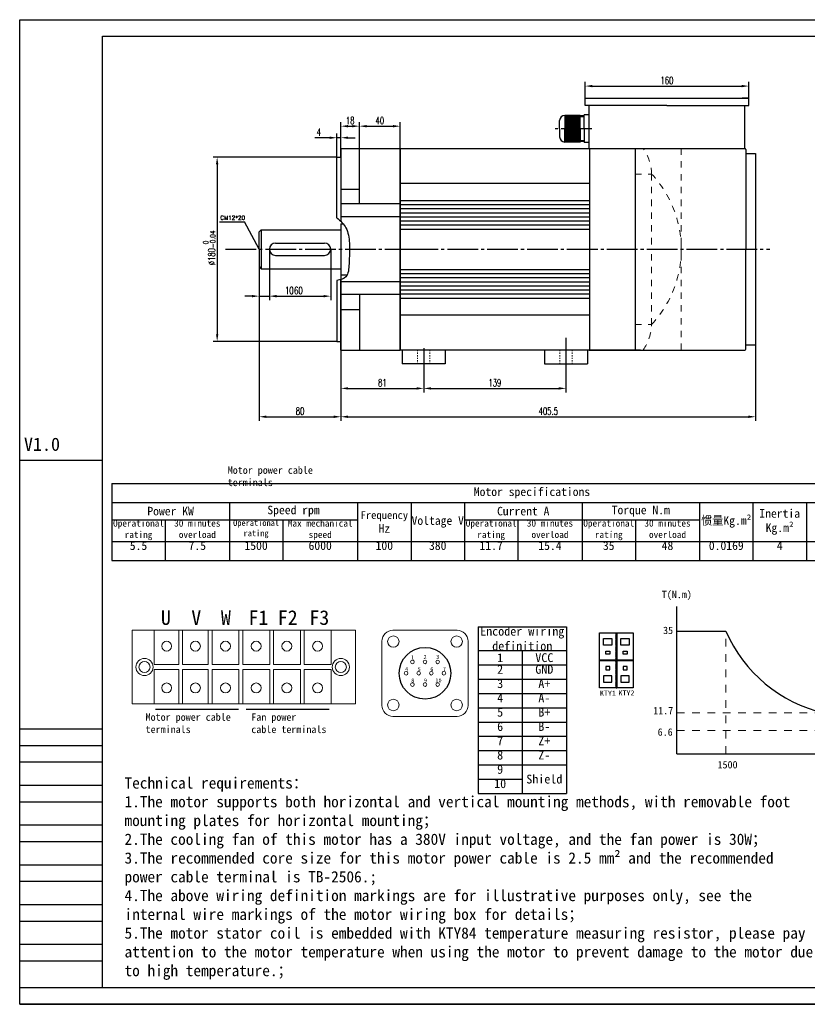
# Model space of a CAD drawing. Header units: inches. Extents: x 692 to 8431, y -6094 to -4411.
# Tile 3 of 17: x 2212 to 2982, y -6094 to -5132. Entities that reach past the tile are written whole.
import ezdxf

# ---------------------------------------------------------------- set-up
doc = ezdxf.new("R2010")
doc.units = ezdxf.units.IN
doc.header["$MEASUREMENT"] = 0
doc.linetypes.add('EB_DASHDOT', pattern=[39, 30, -3, 3, -3])
doc.linetypes.add('JIS_02_1.2', pattern=[2.5, 1.25, -1.25])
for name, color, linetype in [('1', 1, 'Continuous'), ('尺寸标注', 7, 'Continuous'), ('尺寸线', 7, 'Continuous')]:
    doc.layers.add(name, color=color, linetype=linetype)
for name, color, linetype, lineweight in [('CAXA1', 1, 'EB_DASHDOT', 25), ('实线', 7, 'Continuous', 30), ('虚线', 7, 'JIS_02_1.2', 13)]:
    doc.layers.add(name, color=color, linetype=linetype, lineweight=lineweight)
doc.styles.add('SLDTEXTSTYLE0', font='txt')
doc.styles.add('wldj', font='txt.shx', dxfattribs={"width": 0.7, "bigfont": 'INTECAD.SHX'})
doc.dimstyles.new('半径标注', dxfattribs={"dimscale": 2, "dimtxt": 3.5, "dimasz": 3.5, "dimexe": 2, "dimexo": 0, "dimgap": 1, "dimtad": 1, "dimdec": 3, "dimdsep": 46, "dimtxsty": 'wldj', "dimcen": 0.09, "dimclrd": 1, "dimclre": 1, "dimclrt": 3, "dimazin": 2, "dimtfac": 0.7, "dimtdec": 3, "dimtmove": 0, "dimatfit": 3, "dimfxl": 1, "dimtzin": 0, "dimarcsym": 0})

# ---------------------------------------------------------------- blocks, each defined once
blk = doc.blocks.new('*T62')
at = {"color": 0, "lineweight": -2}
for p, q in [((0, 0), (52.25, 0)), ((0, 0), (0, -18.81)), ((52.25, 0), (114.95, 0)), ((114.95, 0), (167.2, 0)), ((167.2, 0), (240.35, 0)), ((240.35, 0), (292.6, 0)), ((292.6, 0), (344.85, 0)), ((344.85, 0), (397.1, 0)), ((397.1, 0), (459.8, 0)), ((459.8, 0), (512.05, 0)), ((512.05, 0), (574.75, 0)), ((574.75, 0), (627, 0)), ((627, 0), (679.25, 0)), ((679.25, 0), (731.5, 0)), ((731.5, 0), (821.75, 0)), ((821.75, 0), (874, 0)), ((821.75, 0), (821.75, -18.81)), ((874, 0), (874, -18.81)), ((0, -18.81), (52.25, -18.81)), ((0, -18.81), (0, -35.6)), ((52.25, -18.81), (114.95, -18.81)), ((114.95, -18.81), (167.2, -18.81)), ((114.95, -18.81), (114.95, -35.6)), ((167.2, -18.81), (240.35, -18.81)), ((240.35, -18.81), (292.6, -18.81)), ((240.35, -18.81), (240.35, -35.6)), ((292.6, -18.81), (344.85, -18.81)), ((292.6, -18.81), (292.6, -35.6)), ((344.85, -18.81), (397.1, -18.81)), ((344.85, -18.81), (344.85, -35.6)), ((397.1, -18.81), (459.8, -18.81)), ((459.8, -18.81), (512.05, -18.81)), ((459.8, -18.81), (459.8, -35.6)), ((512.05, -18.81), (574.75, -18.81)), ((574.75, -18.81), (627, -18.81)), ((574.75, -18.81), (574.75, -35.6)), ((627, -18.81), (679.25, -18.81)), ((627, -18.81), (627, -35.6)), ((679.25, -18.81), (731.5, -18.81)), ((679.25, -18.81), (679.25, -35.6)), ((731.5, -18.81), (821.75, -18.81)), ((731.5, -18.81), (731.5, -35.6)), ((821.75, -18.81), (874, -18.81)), ((821.75, -18.81), (821.75, -35.6)), ((874, -18.81), (874, -35.6)), ((0, -35.6), (52.25, -35.6)), ((0, -35.6), (0, -56.7)), ((52.25, -35.6), (114.95, -35.6)), ((52.25, -35.6), (52.25, -56.7)), ((114.95, -35.6), (167.2, -35.6)), ((114.95, -35.6), (114.95, -56.7)), ((167.2, -35.6), (240.35, -35.6)), ((167.2, -35.6), (167.2, -56.7)), ((240.35, -35.6), (240.35, -56.7)), ((292.6, -35.6), (292.6, -56.7)), ((344.85, -35.6), (397.1, -35.6)), ((344.85, -35.6), (344.85, -56.7)), ((397.1, -35.6), (459.8, -35.6)), ((397.1, -35.6), (397.1, -56.7)), ((459.8, -35.6), (512.05, -35.6)), ((459.8, -35.6), (459.8, -56.7)), ((512.05, -35.6), (574.75, -35.6)), ((512.05, -35.6), (512.05, -56.7)), ((574.75, -35.6), (574.75, -56.7)), ((627, -35.6), (627, -56.7)), ((679.25, -35.6), (679.25, -56.7)), ((731.5, -35.6), (731.5, -56.7)), ((821.75, -35.6), (821.75, -56.7)), ((874, -35.6), (874, -56.7)), ((0, -56.7), (52.25, -56.7)), ((0, -56.7), (0, -75.51)), ((52.25, -56.7), (114.95, -56.7)), ((52.25, -56.7), (52.25, -75.51)), ((114.95, -56.7), (167.2, -56.7)), ((114.95, -56.7), (114.95, -75.51)), ((167.2, -56.7), (240.35, -56.7)), ((167.2, -56.7), (167.2, -75.51)), ((240.35, -56.7), (292.6, -56.7)), ((240.35, -56.7), (240.35, -75.51)), ((292.6, -56.7), (344.85, -56.7)), ((292.6, -56.7), (292.6, -75.51)), ((344.85, -56.7), (397.1, -56.7)), ((344.85, -56.7), (344.85, -75.51)), ((397.1, -56.7), (459.8, -56.7)), ((397.1, -56.7), (397.1, -75.51)), ((459.8, -56.7), (512.05, -56.7)), ((459.8, -56.7), (459.8, -75.51)), ((512.05, -56.7), (574.75, -56.7)), ((512.05, -56.7), (512.05, -75.51)), ((574.75, -56.7), (627, -56.7)), ((574.75, -56.7), (574.75, -75.51)), ((627, -56.7), (679.25, -56.7)), ((627, -56.7), (627, -75.51)), ((679.25, -56.7), (731.5, -56.7)), ((679.25, -56.7), (679.25, -75.51)), ((731.5, -56.7), (821.75, -56.7)), ((731.5, -56.7), (731.5, -75.51)), ((821.75, -56.7), (874, -56.7)), ((821.75, -56.7), (821.75, -75.51)), ((874, -56.7), (874, -75.51)), ((0, -75.51), (52.25, -75.51)), ((52.25, -75.51), (114.95, -75.51)), ((114.95, -75.51), (167.2, -75.51)), ((167.2, -75.51), (240.35, -75.51)), ((240.35, -75.51), (292.6, -75.51)), ((292.6, -75.51), (344.85, -75.51)), ((344.85, -75.51), (397.1, -75.51)), ((397.1, -75.51), (459.8, -75.51)), ((459.8, -75.51), (512.05, -75.51)), ((512.05, -75.51), (574.75, -75.51)), ((574.75, -75.51), (627, -75.51)), ((627, -75.51), (679.25, -75.51)), ((679.25, -75.51), (731.5, -75.51)), ((731.5, -75.51), (821.75, -75.51)), ((821.75, -75.51), (874, -75.51))]:
    blk.add_line(p, q, dxfattribs=at)
at = {"color": 0, "char_height": 8.36}
for s, insert, width, attachment_point in [('Motor specifications', (410.88, -9.4), 821.63, 5), ('No. of motor poles', (705.37, -37.75), 52.13, 5), ('Power KW', (57.47, -27.21), 114.83, 5), ('Speed rpm', (177.65, -27.21), 125.28, 5), ('{\\H0.9091x;Frequency} Hz', (266.47, -37.75), 52.13, 5), ('Current A', (402.32, -27.21), 114.83, 5), ('Torque N.m', (517.27, -27.21), 114.83, 5), ('Inertia Kg.m²', (653.12, -37.75), 52.13, 5), ('Fan power W', (847.87, -37.75), 52.13, 5), ('{\\H0.7955x;Operational rating}', (26.12, -35.66), 52.13, 2), ('{\\H0.7955x;30 minutes overload}', (83.6, -35.66), 62.58, 2), ('{\\H0.7177x;Operational rating}', (141.07, -35.66), 52.13, 2), ('{\\H0.7955x;Max mechanical speed}', (203.77, -35.66), 73.03, 2), ('Voltage V', (318.72, -37.75), 52.13, 5), ('{\\H0.7955x;Operational rating}', (370.97, -35.66), 52.13, 2), ('{\\H0.7955x;30 minutes overload}', (428.45, -35.66), 62.58, 2), ('{\\H0.7955x;Operational rating}', (485.92, -35.66), 52.13, 2), ('{\\H0.7955x;30 minutes overload}', (543.4, -35.66), 62.58, 2), ('惯量Kg.m²', (600.87, -37.75), 52.13, 5), ('Encoder type', (776.62, -37.75), 90.13, 5), ('5.5', (26.12, -56.76), 52.13, 2), ('7.5', (83.6, -56.76), 62.58, 2), ('1500', (141.07, -56.76), 52.13, 2), ('6000', (203.77, -56.76), 73.03, 2), ('100', (266.47, -56.76), 52.13, 2), ('380', (318.72, -56.76), 52.13, 2), ('11.7', (370.97, -56.76), 52.13, 2), ('15.4', (428.45, -56.76), 62.58, 2), ('35', (485.92, -56.76), 52.13, 2), ('48', (543.4, -56.76), 62.58, 2), ('0.0169', (600.87, -56.76), 52.13, 2), ('4', (653.12, -56.76), 52.13, 2), ('2.99', (705.37, -56.76), 52.13, 2), ('{\\H0.7955x;5V - Incremental 2500 lines}', (776.62, -56.76), 90.13, 2), ('80', (847.87, -56.76), 52.13, 2)]:
    blk.add_mtext(s, dxfattribs=dict(at, insert=insert, width=width, attachment_point=attachment_point))
blk = doc.blocks.new('*T63')
at = {"color": 0, "lineweight": -2}
for p, q in [((0, 0), (43.2, 0)), ((0, 0), (0, -23.26)), ((43.2, 0), (86.4, 0)), ((86.4, 0), (86.4, -23.26)), ((0, -23.26), (43.2, -23.26)), ((0, -23.26), (0, -37.22)), ((43.2, -23.26), (86.4, -23.26)), ((43.2, -23.26), (43.2, -37.22)), ((86.4, -23.26), (86.4, -37.22)), ((0, -37.22), (43.2, -37.22)), ((0, -37.22), (0, -51.18)), ((43.2, -37.22), (86.4, -37.22)), ((43.2, -37.22), (43.2, -51.18)), ((86.4, -37.22), (86.4, -51.18)), ((0, -51.18), (43.2, -51.18)), ((0, -51.18), (0, -65.14)), ((43.2, -51.18), (86.4, -51.18)), ((43.2, -51.18), (43.2, -65.14)), ((86.4, -51.18), (86.4, -65.14)), ((0, -65.14), (43.2, -65.14)), ((0, -65.14), (0, -79.11)), ((43.2, -65.14), (86.4, -65.14)), ((43.2, -65.14), (43.2, -79.11)), ((86.4, -65.14), (86.4, -79.11)), ((0, -79.11), (43.2, -79.11)), ((0, -79.11), (0, -93.07)), ((43.2, -79.11), (86.4, -79.11)), ((43.2, -79.11), (43.2, -93.07)), ((86.4, -79.11), (86.4, -93.07)), ((0, -93.07), (43.2, -93.07)), ((0, -93.07), (0, -107.03)), ((43.2, -93.07), (86.4, -93.07)), ((43.2, -93.07), (43.2, -107.03)), ((86.4, -93.07), (86.4, -107.03)), ((0, -107.03), (43.2, -107.03)), ((0, -107.03), (0, -120.99)), ((43.2, -107.03), (86.4, -107.03)), ((43.2, -107.03), (43.2, -120.99)), ((86.4, -107.03), (86.4, -120.99)), ((0, -120.99), (43.2, -120.99)), ((0, -120.99), (0, -134.95)), ((43.2, -120.99), (86.4, -120.99)), ((43.2, -120.99), (43.2, -134.95)), ((86.4, -120.99), (86.4, -134.95)), ((0, -134.95), (43.2, -134.95)), ((0, -134.95), (0, -148.92)), ((43.2, -134.95), (86.4, -134.95)), ((43.2, -134.95), (43.2, -148.92)), ((86.4, -134.95), (86.4, -148.92)), ((0, -148.92), (43.2, -148.92)), ((0, -148.92), (0, -162.88)), ((43.2, -148.92), (43.2, -162.88)), ((86.4, -148.92), (86.4, -162.88)), ((0, -162.88), (43.2, -162.88)), ((43.2, -162.88), (86.4, -162.88))]:
    blk.add_line(p, q, dxfattribs=at)
at = {"color": 0, "char_height": 8.64}
for s, insert, width, attachment_point in [('Encoder wiring definition', (43.2, -11.63), 86.28, 5), ('1', (21.6, -30.24), 43.08, 5), ('VCC', (64.8, -30.24), 43.08, 5), ('2', (21.6, -37.28), 43.08, 2), ('GND', (64.8, -37.28), 43.08, 2), ('3', (21.6, -51.24), 43.08, 2), ('A+', (64.8, -51.24), 43.08, 2), ('4', (21.6, -65.2), 43.08, 2), ('A-', (64.8, -65.2), 43.08, 2), ('5', (21.6, -79.17), 43.08, 2), ('B+', (64.8, -79.17), 43.08, 2), ('6', (21.6, -93.13), 43.08, 2), ('B-', (64.8, -93.13), 43.08, 2), ('7', (21.6, -107.09), 43.08, 2), ('Z+', (64.8, -107.09), 43.08, 2), ('8', (21.6, -121.05), 43.08, 2), ('Z-', (64.8, -121.05), 43.08, 2), ('9', (21.6, -135.01), 43.08, 2), ('Shield', (64.8, -148.92), 43.08, 5), ('10', (21.6, -148.98), 43.08, 2)]:
    blk.add_mtext(s, dxfattribs=dict(at, insert=insert, width=width, attachment_point=attachment_point))
blk = doc.blocks.new('*D66')
at = {"color": 1, "lineweight": -2}
for p, q in [((2446.07, -5375.44), (2446.07, -5524.15)), ((2526.07, -5381.44), (2526.07, -5524.15)), ((2453.07, -5520.15), (2519.07, -5520.15))]:
    blk.add_line(p, q, dxfattribs=at)
at = {"color": 1}
for points in [[(2453.07, -5518.98), (2453.07, -5521.32), (2446.07, -5520.15)], [(2519.07, -5521.32), (2519.07, -5518.98), (2526.07, -5520.15)]]:
    blk.add_solid(points, dxfattribs=at)
at = {"layer": 'Defpoints', "color": 0}
for p in [(2446.07, -5375.44), (2526.07, -5381.44), (2526.07, -5520.15)]:
    blk.add_point(p, dxfattribs=at)
at = {"color": 3, "insert": (2486.07, -5514.65), "char_height": 7, "attachment_point": 5, "style": 'wldj'}
blk.add_mtext('{\\Ftxt,intecad|c134;80}', dxfattribs=at)
blk = doc.blocks.new('*D67')
at = {"color": 1, "lineweight": -2}
for p, q in [((2526.07, -5454.94), (2526.07, -5524.15)), ((2931.57, -5449.94), (2931.57, -5524.15)), ((2533.07, -5520.15), (2924.57, -5520.15))]:
    blk.add_line(p, q, dxfattribs=at)
at = {"color": 1}
for points in [[(2533.07, -5518.98), (2533.07, -5521.32), (2526.07, -5520.15)], [(2924.57, -5521.32), (2924.57, -5518.98), (2931.57, -5520.15)]]:
    blk.add_solid(points, dxfattribs=at)
at = {"layer": 'Defpoints', "color": 0}
for p in [(2526.07, -5454.94), (2931.57, -5449.94), (2931.57, -5520.15)]:
    blk.add_point(p, dxfattribs=at)
at = {"color": 3, "insert": (2728.82, -5514.65), "char_height": 7, "attachment_point": 5, "style": 'wldj'}
blk.add_mtext('405.5', dxfattribs=at)
blk = doc.blocks.new('*D80')
at = {"color": 1, "lineweight": -2}
for p, q in [((2522.07, -5266.44), (2400.99, -5266.44)), ((2404.99, -5273.44), (2404.99, -5439.44)), ((2522.07, -5446.44), (2400.99, -5446.44))]:
    blk.add_line(p, q, dxfattribs=at)
at = {"color": 1}
for points in [[(2406.16, -5273.44), (2403.83, -5273.44), (2404.99, -5266.44)], [(2403.83, -5439.44), (2406.16, -5439.44), (2404.99, -5446.44)]]:
    blk.add_solid(points, dxfattribs=at)
at = {"layer": 'Defpoints', "color": 0}
for p in [(2522.07, -5266.44), (2404.99, -5446.44), (2522.07, -5446.44)]:
    blk.add_point(p, dxfattribs=at)
at = {"color": 3, "insert": (2397.28, -5355.1), "char_height": 7, "attachment_point": 5, "rotation": 90, "style": 'wldj'}
blk.add_mtext('{\\Ftxt,intecad|c134;%%C180\\H0.7x;\\S 0^ -0.04;}', dxfattribs=at)
blk = doc.blocks.new('*D83')
at = {"color": 1, "lineweight": -2}
for p, q in [((2522.07, -5266.44), (2522.07, -5243.45)), ((2526.07, -5266.44), (2526.07, -5243.45)), ((2515.07, -5247.45), (2500.57, -5247.45)), ((2526.07, -5247.45), (2522.07, -5247.45)), ((2533.07, -5247.45), (2540.07, -5247.45))]:
    blk.add_line(p, q, dxfattribs=at)
at = {"color": 1}
for points in [[(2515.07, -5248.62), (2515.07, -5246.29), (2522.07, -5247.45)], [(2533.07, -5246.29), (2533.07, -5248.62), (2526.07, -5247.45)]]:
    blk.add_solid(points, dxfattribs=at)
at = {"layer": 'Defpoints', "color": 0}
for p in [(2522.07, -5247.45), (2522.07, -5266.44), (2526.07, -5266.44)]:
    blk.add_point(p, dxfattribs=at)
at = {"color": 3, "insert": (2504.32, -5241.95), "char_height": 7, "attachment_point": 5, "style": 'wldj'}
blk.add_mtext('4', dxfattribs=at)
blk = doc.blocks.new('*D84')
at = {"color": 1, "lineweight": -2}
for p, q in [((2526.07, -5257.94), (2526.07, -5232.17)), ((2544.07, -5257.94), (2544.07, -5232.17)), ((2533.07, -5236.17), (2537.07, -5236.17))]:
    blk.add_line(p, q, dxfattribs=at)
at = {"color": 1}
for points in [[(2533.07, -5235.01), (2533.07, -5237.34), (2526.07, -5236.17)], [(2537.07, -5237.34), (2537.07, -5235.01), (2544.07, -5236.17)]]:
    blk.add_solid(points, dxfattribs=at)
at = {"layer": 'Defpoints', "color": 0}
for p in [(2544.07, -5236.17), (2526.07, -5257.94), (2544.07, -5257.94)]:
    blk.add_point(p, dxfattribs=at)
at = {"color": 3, "insert": (2535.07, -5230.67), "char_height": 7, "attachment_point": 5, "style": 'wldj'}
blk.add_mtext('18', dxfattribs=at)
blk = doc.blocks.new('*D85')
at = {"color": 1, "lineweight": -2}
for p, q in [((2446.07, -5356.44), (2446.07, -5406.29)), ((2456.07, -5356.44), (2456.07, -5406.29)), ((2439.07, -5402.29), (2432.07, -5402.29)), ((2446.07, -5402.29), (2456.07, -5402.29)), ((2463.07, -5402.29), (2481.07, -5402.29))]:
    blk.add_line(p, q, dxfattribs=at)
at = {"color": 1}
for points in [[(2439.07, -5403.46), (2439.07, -5401.12), (2446.07, -5402.29)], [(2463.07, -5401.12), (2463.07, -5403.46), (2456.07, -5402.29)]]:
    blk.add_solid(points, dxfattribs=at)
at = {"layer": 'Defpoints', "color": 0}
for p in [(2446.07, -5356.44), (2456.07, -5356.44), (2456.07, -5402.29)]:
    blk.add_point(p, dxfattribs=at)
at = {"color": 3, "insert": (2475.57, -5396.79), "char_height": 7, "attachment_point": 5, "style": 'wldj'}
blk.add_mtext('10', dxfattribs=at)
blk = doc.blocks.new('*D86')
at = {"color": 1, "lineweight": -2}
for p, q in [((2456.07, -5356.44), (2456.07, -5406.29)), ((2516.07, -5356.44), (2516.07, -5406.29)), ((2463.07, -5402.29), (2509.07, -5402.29))]:
    blk.add_line(p, q, dxfattribs=at)
at = {"color": 1}
for points in [[(2463.07, -5401.12), (2463.07, -5403.46), (2456.07, -5402.29)], [(2509.07, -5403.46), (2509.07, -5401.12), (2516.07, -5402.29)]]:
    blk.add_solid(points, dxfattribs=at)
at = {"layer": 'Defpoints', "color": 0}
for p in [(2456.07, -5356.44), (2516.07, -5356.44), (2516.07, -5402.29)]:
    blk.add_point(p, dxfattribs=at)
at = {"color": 3, "insert": (2484.49, -5396.79), "char_height": 7, "attachment_point": 5, "style": 'wldj'}
blk.add_mtext('{\\Ftxt,intecad|c134;60}', dxfattribs=at)
blk = doc.blocks.new('*D72')
at = {"color": 1, "lineweight": -2}
for p, q in [((2764.88, -5208.94), (2764.88, -5192.98)), ((2924.88, -5208.94), (2924.88, -5192.98)), ((2771.88, -5196.98), (2917.88, -5196.98))]:
    blk.add_line(p, q, dxfattribs=at)
at = {"color": 1}
for points in [[(2771.88, -5195.81), (2771.88, -5198.15), (2764.88, -5196.98)], [(2917.88, -5198.15), (2917.88, -5195.81), (2924.88, -5196.98)]]:
    blk.add_solid(points, dxfattribs=at)
at = {"layer": 'Defpoints', "color": 0}
for p in [(2924.88, -5196.98), (2764.88, -5208.94), (2924.88, -5208.94)]:
    blk.add_point(p, dxfattribs=at)
at = {"color": 3, "insert": (2844.88, -5191.48), "char_height": 7, "attachment_point": 5, "style": 'wldj'}
blk.add_mtext('160', dxfattribs=at)
blk = doc.blocks.new('*D64')
at = {"color": 1, "lineweight": -2}
for p, q in [((2544.07, -5257.94), (2544.07, -5232.17)), ((2584.07, -5257.94), (2584.07, -5232.17)), ((2551.07, -5236.17), (2577.07, -5236.17))]:
    blk.add_line(p, q, dxfattribs=at)
at = {"color": 1}
for points in [[(2551.07, -5235.01), (2551.07, -5237.34), (2544.07, -5236.17)], [(2577.07, -5237.34), (2577.07, -5235.01), (2584.07, -5236.17)]]:
    blk.add_solid(points, dxfattribs=at)
at = {"layer": 'Defpoints', "color": 0}
for p in [(2584.07, -5236.17), (2544.07, -5257.94), (2584.07, -5257.94)]:
    blk.add_point(p, dxfattribs=at)
at = {"color": 3, "insert": (2564.07, -5230.67), "char_height": 7, "attachment_point": 5, "style": 'wldj'}
blk.add_mtext('40', dxfattribs=at)
blk = doc.blocks.new('*D65')
at = {"color": 1, "lineweight": -2}
for p, q in [((2526.07, -5381.44), (2526.07, -5496.43)), ((2607.07, -5468.44), (2607.07, -5496.43)), ((2533.07, -5492.43), (2600.07, -5492.43))]:
    blk.add_line(p, q, dxfattribs=at)
at = {"color": 1}
for points in [[(2533.07, -5491.27), (2533.07, -5493.6), (2526.07, -5492.43)], [(2600.07, -5493.6), (2600.07, -5491.27), (2607.07, -5492.43)]]:
    blk.add_solid(points, dxfattribs=at)
at = {"layer": 'Defpoints', "color": 0}
for p in [(2526.07, -5381.44), (2607.07, -5468.44), (2607.07, -5492.43)]:
    blk.add_point(p, dxfattribs=at)
at = {"color": 3, "insert": (2566.57, -5486.93), "char_height": 7, "attachment_point": 5, "style": 'wldj'}
blk.add_mtext('81', dxfattribs=at)
blk = doc.blocks.new('*D73')
at = {"color": 1, "lineweight": -2}
for p, q in [((2607.07, -5461.68), (2607.07, -5496.43)), ((2746.07, -5470.34), (2746.07, -5496.43)), ((2614.07, -5492.43), (2739.07, -5492.43))]:
    blk.add_line(p, q, dxfattribs=at)
at = {"color": 1}
for points in [[(2614.07, -5491.27), (2614.07, -5493.6), (2607.07, -5492.43)], [(2739.07, -5493.6), (2739.07, -5491.27), (2746.07, -5492.43)]]:
    blk.add_solid(points, dxfattribs=at)
at = {"layer": 'Defpoints', "color": 0}
for p in [(2607.07, -5461.68), (2746.07, -5470.34), (2746.07, -5492.43)]:
    blk.add_point(p, dxfattribs=at)
at = {"color": 3, "insert": (2676.57, -5486.93), "char_height": 7, "attachment_point": 5, "style": 'wldj'}
blk.add_mtext('139', dxfattribs=at)

msp = doc.modelspace()

# ---------------------------------------------------------------- hatches: boundary and pattern name
h = msp.add_hatch()
h.set_pattern_fill('ANSI31', color=256, scale=0.5, style=0)
h.set_pattern_definition([(45, (1313.51709, -2863.09693), (-0.0441941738, 0.0441941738), [])])
h.paths.add_polyline_path([(2795.7438, -5731.3266), (2794.7438, -5731.3266), (2794.7438, -5785.239), (2795.7438, -5785.239)])
msp.add_hatch(color=256).paths.add_polyline_path([(2778.7934, -5757.7828), (2811.6942, -5757.7828), (2811.6942, -5758.7828), (2778.7934, -5758.7828)])

# ---------------------------------------------------------------- linework, layer by layer
for p, q in [((2211.8978, -6094.3718), (2211.8978, -5132.0918)), ((2211.8978, -5132.0918), (3572.6978, -5132.0918)), ((2584.0651, -5257.9414), (2920.8833, -5257.9414)), ((2448.0651, -5337.4414), (2448.0651, -5375.4414)), ((2462.0651, -5350.4414), (2510.0651, -5350.4414)), ((2462.0651, -5362.4414), (2510.0651, -5362.4414)), ((2526.0651, -5454.9414), (2526.0651, -5386.1327)), ((2211.8978, -5562.458), (2292.8978, -5562.458)), ((2854.495, -5753.726), (2854.495, -5705.726)), ((2794.7438, -5731.3266), (2794.7438, -5785.239)), ((2795.7438, -5731.3266), (2795.7438, -5785.239)), ((2854.495, -5729.726), (2902.495, -5729.726)), ((2854.495, -5801.726), (2854.495, -5753.726)), ((2854.495, -5849.726), (2854.495, -5801.726)), ((2344.8148, -5805.8257), (2425.9922, -5805.8257)), ((2433.2187, -5805.8257), (2514.3961, -5805.8257)), ((2292.8978, -5825.4518), (2211.8978, -5825.4518)), ((2292.8978, -5841.6518), (2211.8978, -5841.6518)), ((2854.495, -5849.726), (2902.495, -5849.726)), ((2902.495, -5849.726), (2950.495, -5849.726)), ((2950.495, -5849.726), (2998.495, -5849.726)), ((2292.8978, -5857.8518), (2211.8978, -5857.8518)), ((2292.8978, -5880.5318), (2211.8978, -5880.5318)), ((2292.8978, -5896.7318), (2211.8978, -5896.7318)), ((2292.8978, -5919.4118), (2211.8978, -5919.4118)), ((2292.8978, -5935.6118), (2211.8978, -5935.6118)), ((2292.8978, -5958.2918), (2211.8978, -5958.2918)), ((2292.8978, -5974.4918), (2211.8978, -5974.4918)), ((2292.8978, -5997.1718), (2211.8978, -5997.1718)), ((2292.8978, -6013.3718), (2211.8978, -6013.3718)), ((2292.8978, -6036.0518), (2211.8978, -6036.0518)), ((2292.8978, -6052.2518), (2211.8978, -6052.2518)), ((2292.8978, -6078.1718), (2211.8978, -6078.1718)), ((3572.6978, -6094.3718), (2211.8978, -6094.3718)), ((2211.8978, -6094.3718), (3572.6978, -6094.3718)), ((2211.8978, -6094.3718), (3572.6978, -6094.3718))]:
    msp.add_line(p, q)
at = {"color": 3, "extrusion": (0.851848, 0.523789, 0)}
msp.add_line((2446.0651, -5356.4414), (2431.792, -5329.5464), dxfattribs=at)
at = {"lineweight": 25}
for p, q in [((2446.0651, -5339.4414), (2448.0651, -5337.4414)), ((2446.0651, -5373.4414), (2448.0651, -5375.4414))]:
    msp.add_line(p, q, dxfattribs=at)
at = {"color": 7, "linetype": 'Continuous', "lineweight": 15}
for p, q in [((2321.9665, -5728.7429), (2321.9665, -5800.7429)), ((2343.5665, -5728.7429), (2321.9665, -5728.7429)), ((2343.5665, -5762.3429), (2343.5665, -5728.7429)), ((2367.5665, -5728.7429), (2343.5665, -5728.7429)), ((2367.5665, -5728.7429), (2367.5665, -5762.3429)), ((2371.1665, -5728.7429), (2367.5665, -5728.7429)), ((2371.1665, -5762.3429), (2371.1665, -5728.7429)), ((2396.3665, -5728.7429), (2371.1665, -5728.7429)), ((2396.3665, -5728.7429), (2396.3665, -5762.3429)), ((2399.9665, -5728.7429), (2396.3665, -5728.7429)), ((2399.9665, -5762.3429), (2399.9665, -5728.7429)), ((2426.3665, -5728.7429), (2399.9665, -5728.7429)), ((2426.3665, -5728.7429), (2426.3665, -5762.3429)), ((2429.9665, -5728.7429), (2426.3665, -5728.7429)), ((2429.9665, -5762.3429), (2429.9665, -5728.7429)), ((2456.3665, -5728.7429), (2429.9665, -5728.7429)), ((2456.3665, -5728.7429), (2456.3665, -5762.3429)), ((2459.9665, -5728.7429), (2456.3665, -5728.7429)), ((2459.9665, -5762.3429), (2459.9665, -5728.7429)), ((2486.3665, -5728.7429), (2459.9665, -5728.7429)), ((2486.3665, -5728.7429), (2486.3665, -5762.3429)), ((2489.9665, -5728.7429), (2486.3665, -5728.7429)), ((2489.9665, -5762.3429), (2489.9665, -5728.7429)), ((2516.3665, -5728.7429), (2489.9665, -5728.7429)), ((2516.3665, -5728.7429), (2516.3665, -5762.3429)), ((2540.3665, -5728.7429), (2516.3665, -5728.7429)), ((2540.3665, -5800.7429), (2540.3665, -5728.7429)), ((2576.9414, -5728.7429), (2639.5814, -5728.7429)), ((2566.1414, -5802.1829), (2566.1414, -5739.5429)), ((2650.3814, -5802.1829), (2650.3814, -5739.5429)), ((2367.5665, -5762.3429), (2343.5665, -5762.3429)), ((2396.3665, -5762.3429), (2371.1665, -5762.3429)), ((2426.3665, -5762.3429), (2399.9665, -5762.3429)), ((2456.3665, -5762.3429), (2429.9665, -5762.3429)), ((2486.3665, -5762.3429), (2459.9665, -5762.3429)), ((2516.3665, -5762.3429), (2489.9665, -5762.3429)), ((2343.5665, -5800.7429), (2343.5665, -5767.1429)), ((2343.5665, -5767.1429), (2367.5665, -5767.1429)), ((2367.5665, -5767.1429), (2367.5665, -5800.7429)), ((2371.1665, -5800.7429), (2371.1665, -5767.1429)), ((2371.1665, -5767.1429), (2396.3665, -5767.1429)), ((2396.3665, -5767.1429), (2396.3665, -5800.7429)), ((2399.9665, -5800.7429), (2399.9665, -5767.1429)), ((2399.9665, -5767.1429), (2426.3665, -5767.1429)), ((2426.3665, -5767.1429), (2426.3665, -5800.7429)), ((2429.9665, -5800.7429), (2429.9665, -5767.1429)), ((2429.9665, -5767.1429), (2456.3665, -5767.1429)), ((2456.3665, -5767.1429), (2456.3665, -5800.7429)), ((2459.9665, -5800.7429), (2459.9665, -5767.1429)), ((2459.9665, -5767.1429), (2486.3665, -5767.1429)), ((2486.3665, -5767.1429), (2486.3665, -5800.7429)), ((2489.9665, -5800.7429), (2489.9665, -5767.1429)), ((2489.9665, -5767.1429), (2516.3665, -5767.1429)), ((2516.3665, -5767.1429), (2516.3665, -5800.7429)), ((2321.9665, -5800.7429), (2343.5665, -5800.7429)), ((2343.5665, -5800.7429), (2367.5665, -5800.7429)), ((2367.5665, -5800.7429), (2371.1665, -5800.7429)), ((2371.1665, -5800.7429), (2396.3665, -5800.7429)), ((2396.3665, -5800.7429), (2399.9665, -5800.7429)), ((2399.9665, -5800.7429), (2426.3665, -5800.7429)), ((2426.3665, -5800.7429), (2429.9665, -5800.7429)), ((2429.9665, -5800.7429), (2456.3665, -5800.7429)), ((2456.3665, -5800.7429), (2459.9665, -5800.7429)), ((2459.9665, -5800.7429), (2486.3665, -5800.7429)), ((2486.3665, -5800.7429), (2489.9665, -5800.7429)), ((2489.9665, -5800.7429), (2516.3665, -5800.7429)), ((2516.3665, -5800.7429), (2540.3665, -5800.7429)), ((2576.9414, -5812.9829), (2639.5814, -5812.9829))]:
    msp.add_line(p, q, dxfattribs=at)
at = {"color": 3, "extrusion": (0, 1, 0), "elevation": -5329.5464}
msp.add_lwpolyline([(-2407.3281, 0), (-2431.792, 0)], dxfattribs=at)
for points in [[(2778.7934, -5731.3266), (2811.6942, -5731.3266), (2811.6942, -5785.239), (2778.7934, -5785.239)], [(2782.8047, -5736.9501), (2790.9847, -5736.9501), (2790.9847, -5743.3267), (2782.8047, -5743.3267)], [(2799.7551, -5736.9501), (2807.9351, -5736.9501), (2807.9351, -5743.3267), (2799.7551, -5743.3267)], [(2785.0756, -5749.1107), (2789.1656, -5749.1107), (2789.1656, -5752.299), (2785.0756, -5752.299)], [(2802.026, -5749.1107), (2806.116, -5749.1107), (2806.116, -5752.299), (2802.026, -5752.299)], [(2778.7934, -5757.7828), (2811.6942, -5757.7828), (2811.6942, -5758.7828), (2778.7934, -5758.7828)], [(2782.8047, -5779.6155), (2790.9847, -5779.6155), (2790.9847, -5773.2389), (2782.8047, -5773.2389)], [(2785.0756, -5767.4549), (2789.1656, -5767.4549), (2789.1656, -5764.2666), (2785.0756, -5764.2666)], [(2799.7551, -5779.6155), (2807.9351, -5779.6155), (2807.9351, -5773.2389), (2799.7551, -5773.2389)], [(2802.026, -5767.4549), (2806.116, -5767.4549), (2806.116, -5764.2666), (2802.026, -5764.2666)]]:
    msp.add_lwpolyline(points, close=True)
at = {"color": 7, "linetype": 'Continuous', "lineweight": 15}
for centre, radius in [((2577.3014, -5739.9029), 5.58), ((2639.2214, -5739.9029), 5.58), ((2355.5665, -5744.3429), 4.8), ((2383.7665, -5744.3429), 4.8), ((2413.1665, -5744.3429), 4.8), ((2443.1665, -5744.3429), 4.8), ((2473.1665, -5744.3429), 4.8), ((2503.1665, -5744.3429), 4.8), ((2333.9665, -5764.7429), 8.4), ((2333.9665, -5764.7429), 5.4), ((2525.9665, -5764.7429), 8.4), ((2525.9665, -5764.7429), 5.4), ((2355.5665, -5785.1429), 4.8), ((2383.7665, -5785.1429), 4.8), ((2413.1665, -5785.1429), 4.8), ((2443.1665, -5785.1429), 4.8), ((2473.1665, -5785.1429), 4.8), ((2503.1665, -5785.1429), 4.8), ((2577.3014, -5801.8229), 5.58), ((2639.2214, -5801.8229), 5.58)]:
    msp.add_circle(centre, radius, dxfattribs=at)
msp.add_circle((2608.2614, -5770.8629), 25.2369)
for centre, radius, start, end in [((2462.0651, -5356.4414), 6, 90, 270), ((2510.0651, -5356.4414), 6, 270, 90), ((3030.151, -5674.0031), 139.2878, 203.5816505, 256.8635869)]:
    msp.add_arc(centre, radius, start, end)
for centre, radius, start, end in [((2576.9414, -5739.5429), 10.8, 90, 180), ((2639.5814, -5739.5429), 10.8, 0, 90), ((2595.9062, -5759.7947), 1.8018, 0, 180), ((2595.9062, -5759.7947), 1.8018, 180, 0), ((2608.2614, -5759.7947), 1.8018, 0, 180), ((2608.2614, -5759.7947), 1.8018, 180, 0), ((2620.6166, -5759.7947), 1.8018, 0, 180), ((2620.6166, -5759.7947), 1.8018, 180, 0), ((2589.7286, -5770.8629), 1.8018, 0, 180), ((2589.7286, -5770.8629), 1.8018, 180, 0), ((2602.0838, -5770.8629), 1.8018, 0, 180), ((2602.0838, -5770.8629), 1.8018, 180, 0), ((2614.439, -5770.8629), 1.8018, 0, 180), ((2614.439, -5770.8629), 1.8018, 180, 0), ((2626.7942, -5770.8629), 1.8018, 0, 180), ((2626.7942, -5770.8629), 1.8018, 180, 0), ((2595.9062, -5781.9311), 1.8018, 0, 180), ((2595.9062, -5781.9311), 1.8018, 180, 0), ((2608.2614, -5781.9311), 1.8018, 0, 180), ((2608.2614, -5781.9311), 1.8018, 180, 0), ((2620.6166, -5781.9311), 1.8018, 0, 180), ((2620.6166, -5781.9311), 1.8018, 180, 0), ((2576.9414, -5802.1829), 10.8, 180, 270), ((2639.5814, -5802.1829), 10.8, 270, 0)]:
    msp.add_arc(centre, radius, start, end, dxfattribs=at)
at = {"color": 3}
msp.add_open_spline([(2522.0651, -5325.7565), (2525.5641, -5328.6422), (2532.5765, -5335.2209), (2534.9766, -5352.4767), (2534.1186, -5367.4139), (2533.2562, -5384.3912), (2525.6997, -5386.4321), (2522.0651, -5386.9615)], degree=3, knots=[3.53850839, 3.53850839, 3.53850839, 3.53850839, 16.73333585, 32.05324332, 52.36029967, 65.3661055, 75.30473146, 75.30473146, 75.30473146, 75.30473146], dxfattribs=at)
at = {"layer": '1'}
for p, q in [((2292.8978, -6078.1718), (2292.8978, -5148.2918)), ((2292.8978, -5148.2918), (3556.4978, -5148.2918)), ((3556.4978, -6078.1718), (2292.8978, -6078.1718))]:
    msp.add_line(p, q, dxfattribs=at)
at = {"layer": 'CAXA1', "linetype": 'EB_DASHDOT', "lineweight": 25}
for p, q in [((2771.2691, -5238.6654), (2735.5535, -5238.6654)), ((2413.1399, -5356.4414), (2591.1086, -5356.4414)), ((2591.1086, -5356.4414), (2945.6091, -5356.4414)), ((2746.0651, -5442.8843), (2746.0651, -5483.3846)), ((2607.0651, -5453.0145), (2607.0651, -5470.3375)), ((2746.0651, -5453.0145), (2746.0651, -5470.3375)), ((2746.0651, -5453.0145), (2746.0651, -5470.3375))]:
    msp.add_line(p, q, dxfattribs=at)
at = {"layer": '实线'}
for p, q in [((2764.8833, -5215.9414), (2764.8833, -5208.9414)), ((2764.8833, -5208.9414), (2924.8833, -5208.9414)), ((2924.8833, -5208.9414), (2918.3833, -5208.9414)), ((2924.8833, -5215.9414), (2924.8833, -5208.9414)), ((2844.8833, -5215.9414), (2764.8833, -5215.9414)), ((2768.8833, -5257.9414), (2768.8833, -5215.9414)), ((2844.8833, -5215.9414), (2924.8833, -5215.9414)), ((2920.8833, -5257.9414), (2920.8833, -5215.9414)), ((2526.0651, -5257.9414), (2584.0651, -5257.9414)), ((2526.0651, -5257.9414), (2526.0651, -5329.3172)), ((2544.0651, -5312.0643), (2544.0651, -5257.9414)), ((2584.0651, -5257.9414), (2584.0651, -5454.9414)), ((2584.0651, -5454.9414), (2584.0651, -5257.9414)), ((2769.0651, -5257.9414), (2769.0651, -5454.9414)), ((2813.8833, -5257.9414), (2813.8833, -5454.9414)), ((2921.8833, -5258.9414), (2921.8833, -5356.4414)), ((2921.8833, -5262.9414), (2931.5651, -5262.9414)), ((2931.5651, -5262.9414), (2931.5651, -5449.9414)), ((2931.5651, -5262.9414), (2931.5651, -5449.9414)), ((2522.0651, -5325.7565), (2522.0651, -5266.4414)), ((2522.0651, -5266.4414), (2526.0651, -5266.4414)), ((2769.0651, -5292.1506), (2584.0651, -5292.1506)), ((2526.0651, -5297.6914), (2544.0651, -5297.6914)), ((2584.0651, -5308.716), (2769.0651, -5308.716)), ((2584.0651, -5312.0643), (2526.0651, -5312.0643)), ((2584.0651, -5312.716), (2769.0651, -5312.716)), ((2584.0651, -5316.716), (2769.0651, -5316.716)), ((2584.0651, -5320.716), (2769.0651, -5320.716)), ((2584.0651, -5324.7212), (2526.0651, -5324.7212)), ((2584.0651, -5324.716), (2769.0651, -5324.716)), ((2584.0651, -5328.716), (2769.0651, -5328.716)), ((2446.0651, -5356.4414), (2446.0651, -5339.4414)), ((2446.0651, -5356.4414), (2446.0651, -5339.4414)), ((2448.0651, -5337.4414), (2526.0651, -5337.4414)), ((2526.0651, -5331.4414), (2528.0492, -5331.4414)), ((2526.0651, -5331.4414), (2526.0651, -5381.4414)), ((2584.0651, -5332.716), (2769.0651, -5332.716)), ((2584.0651, -5336.716), (2769.0651, -5336.716)), ((2446.0651, -5356.4414), (2446.0651, -5375.4414)), ((2921.8833, -5453.9414), (2921.8833, -5356.4414)), ((2448.0651, -5375.4414), (2526.0651, -5375.4414)), ((2584.0651, -5376.1667), (2769.0651, -5376.1667)), ((2522.0651, -5386.9615), (2522.0651, -5446.4414)), ((2526.0651, -5381.4414), (2532.1582, -5381.4414)), ((2584.0651, -5388.1616), (2526.0651, -5388.1616)), ((2584.0651, -5380.1667), (2769.0651, -5380.1667)), ((2584.0651, -5384.1667), (2769.0651, -5384.1667)), ((2584.0651, -5388.1667), (2769.0651, -5388.1667)), ((2584.0651, -5392.1667), (2769.0651, -5392.1667)), ((2584.0651, -5396.1667), (2769.0651, -5396.1667)), ((2584.0651, -5400.8184), (2526.0651, -5400.8184)), ((2544.0651, -5400.8184), (2544.0651, -5454.9414)), ((2584.0651, -5400.1667), (2769.0651, -5400.1667)), ((2584.0651, -5404.1667), (2769.0651, -5404.1667)), ((2526.0651, -5415.1913), (2544.0651, -5415.1913)), ((2769.0651, -5420.7322), (2584.0651, -5420.7322)), ((2522.0651, -5446.4414), (2526.0651, -5446.4414)), ((2526.0651, -5454.9414), (2584.0651, -5454.9414)), ((2819.0651, -5454.9414), (2584.0651, -5454.9414)), ((2586.0651, -5454.9414), (2586.0651, -5468.4414)), ((2628.0651, -5454.9414), (2628.0651, -5468.4414)), ((2725.0651, -5454.9414), (2725.0651, -5468.4414)), ((2767.0651, -5454.9414), (2767.0651, -5468.4414)), ((2768.8833, -5454.9414), (2809.8833, -5454.9414)), ((2809.8833, -5454.9414), (2920.8833, -5454.9414)), ((2921.8833, -5449.9414), (2931.5651, -5449.9414)), ((2628.0651, -5468.4414), (2586.0651, -5468.4414)), ((2725.0651, -5468.4414), (2767.0651, -5468.4414))]:
    msp.add_line(p, q, dxfattribs=at)
at = {"layer": '实线', "color": 0}
for p, q in [((2763.8833, -5238.6654), (2763.8833, -5225.1654)), ((2768.8833, -5225.1654), (2763.8833, -5225.1654)), ((2739.8833, -5238.6654), (2739.8833, -5230.6654)), ((2759.8833, -5225.6654), (2744.8833, -5225.6654)), ((2744.8833, -5225.6654), (2744.8833, -5238.6654)), ((2759.8833, -5226.9654), (2744.8833, -5226.9654)), ((2759.8833, -5228.2654), (2744.8833, -5228.2654)), ((2759.8833, -5229.5654), (2744.8833, -5229.5654)), ((2759.8833, -5230.8654), (2744.8833, -5230.8654)), ((2759.8833, -5232.1654), (2744.8833, -5232.1654)), ((2759.8833, -5233.4654), (2744.8833, -5233.4654)), ((2759.8833, -5234.7654), (2744.8833, -5234.7654)), ((2759.8833, -5238.6654), (2759.8833, -5225.6654)), ((2763.8833, -5226.1654), (2759.8833, -5226.1654)), ((2739.8833, -5238.6654), (2739.8833, -5246.6654)), ((2759.8833, -5236.0654), (2744.8833, -5236.0654)), ((2759.8833, -5237.3654), (2744.8833, -5237.3654)), ((2744.8833, -5251.6654), (2744.8833, -5238.6654)), ((2759.8833, -5239.9654), (2744.8833, -5239.9654)), ((2759.8833, -5241.2654), (2744.8833, -5241.2654)), ((2759.8833, -5242.5654), (2744.8833, -5242.5654)), ((2759.8833, -5243.8654), (2744.8833, -5243.8654)), ((2759.8833, -5238.6654), (2759.8833, -5251.6654)), ((2763.8833, -5238.6654), (2763.8833, -5252.1654)), ((2759.8833, -5245.1654), (2744.8833, -5245.1654)), ((2759.8833, -5246.4654), (2744.8833, -5246.4654)), ((2759.8833, -5247.7654), (2744.8833, -5247.7654)), ((2759.8833, -5249.0654), (2744.8833, -5249.0654)), ((2759.8833, -5250.3654), (2744.8833, -5250.3654)), ((2759.8833, -5251.6654), (2744.8833, -5251.6654)), ((2763.8833, -5251.1654), (2759.8833, -5251.1654)), ((2768.8833, -5252.1654), (2763.8833, -5252.1654))]:
    msp.add_line(p, q, dxfattribs=at)
for centre, start, end in [((2744.8833, -5230.6654), 90, 180), ((2744.8833, -5246.6654), 180, 270)]:
    msp.add_arc(centre, 5, start, end, dxfattribs=at)
at = {"layer": '实线'}
for centre, start, end in [((2920.8833, -5258.9414), 0, 90), ((2920.8833, -5453.9414), 270, 0)]:
    msp.add_arc(centre, 1, start, end, dxfattribs=at)
at = {"layer": '尺寸线', "color": 0}
for p, q in [((2763.8833, -5226.9154), (2759.8833, -5226.9154)), ((2763.8833, -5250.4154), (2759.8833, -5250.4154))]:
    msp.add_line(p, q, dxfattribs=at)
at = {"layer": '虚线', "color": 2, "ltscale": 5}
for p, q in [((2858.8833, -5257.9414), (2858.8833, -5356.4414)), ((2813.8833, -5282.9414), (2829.8833, -5282.9414)), ((2829.8833, -5282.9414), (2829.8833, -5356.4414)), ((2829.8833, -5429.9414), (2829.8833, -5356.4414)), ((2858.8833, -5454.9414), (2858.8833, -5356.4414)), ((2813.8833, -5429.9414), (2829.8833, -5429.9414))]:
    msp.add_line(p, q, dxfattribs=at)
at = {"layer": '虚线', "color": 2}
for p, q in [((2601.0651, -5454.9414), (2601.0651, -5468.4414)), ((2613.0651, -5454.9414), (2613.0651, -5468.4414)), ((2740.0651, -5454.9414), (2740.0651, -5468.4414)), ((2752.0651, -5454.9414), (2752.0651, -5468.4414))]:
    msp.add_line(p, q, dxfattribs=at)
at = {"layer": '虚线', "ltscale": 6}
for p, q in [((2902.495, -5849.726), (2902.495, -5729.726)), ((2854.495, -5809.646), (2998.495, -5809.646)), ((2854.495, -5826.6279), (3046.495, -5826.6279))]:
    msp.add_line(p, q, dxfattribs=at)
at = {"layer": '虚线', "color": 2, "ltscale": 5}
for centre, radius, start, end in [((2785.0428, -5284.0302), 44.8538, 1.391047, 35.5661388), ((2751.2411, -5356.4414), 107.6422, 0, 43.0642022), ((2751.2411, -5356.4414), 107.6422, 316.9357978, 0), ((2785.0428, -5428.8525), 44.8538, 324.4338612, 358.608953)]:
    msp.add_arc(centre, radius, start, end, dxfattribs=at)

# ---------------------------------------------------------------- block references
for name, p in [('*T62', (2301.9962, -5585.2158)), ('*T63', (2660.1523, -5725.4139))]:
    msp.add_blockref(name, p)

# ---------------------------------------------------------------- texts
at = {"color": 3, "insert": (2408.105, -5323.6583), "char_height": 4, "width": 25.714286, "attachment_point": 1, "style": 'SLDTEXTSTYLE0'}
msp.add_mtext('{\\Fsimplex|c134;CM12*20}', dxfattribs=at)
at = {"insert": (2314.4128, -5872.5208), "char_height": 11, "width": 1006.186091, "attachment_point": 1}
msp.add_mtext('Technical requirements：\\P\\pt472.3;1.The motor supports both horizontal and vertical mounting methods, with removable foot \\Pmounting plates for horizontal mounting；\\P\\ptz;2.The cooling fan of this motor has a 380V input voltage, and the fan power is 30W；\\P3.The recommended core size for this motor power cable is 2.5 mm² and the recommended \\Ppower cable terminal is TB-2506.;\\P4.The above wiring definition markings are for illustrative purposes only, see the \\Pinternal wire markings of the motor wiring box for details；\\P5.The motor stator coil is embedded with KTY84 temperature measuring resistor, please pay \\Pattention to the motor temperature when using the motor to prevent damage to the motor due \\Pto high temperature.；', dxfattribs=at)
at = {"layer": '尺寸标注', "attachment_point": 1, "style": 'SLDTEXTSTYLE0'}
for s, insert, char_height in [('Motor power cable \\Pterminals', (2415.3424, -5568.7196), 7.2), ('T(N.m)', (2839.8126, -5690.2106), 7.2), ('U', (2349.9823, -5709.2487), 14.2875), ('V', (2379.7086, -5709.2487), 14.2875), ('W', (2408.6858, -5709.2487), 14.2875), ('F1', (2435.6562, -5709.2487), 14.2875), ('F2', (2464.2642, -5709.2487), 14.2875), ('F3', (2495.1996, -5709.2487), 14.2875), ('35', (2841.0908, -5725.2761), 7.2), ('1', (2594.6809, -5753.3263), 3.9), ('2', (2606.8118, -5752.9769), 3.9), ('3', (2619.1224, -5752.8764), 3.9), ('4', (2588.7532, -5764.7397), 3.9), ('5', (2601.0073, -5764.8277), 3.9), ('6', (2613.4108, -5764.784), 3.9), ('7', (2625.7351, -5764.8117), 3.9), ('8', (2594.7941, -5775.9303), 3.9), ('9', (2607.1889, -5775.8922), 3.9), ('10', (2618.4303, -5775.9049), 3.9), ('KTY1', (2779.2979, -5787.7657), 5), ('KTY2', (2797.4569, -5787.5326), 5), ('Motor power cable \\Pterminals', (2335.043, -5810.0878), 7.2), ('Fan power \\Pcable terminals', (2438.4011, -5810.1004), 7.2), ('11.7', (2831.4052, -5803.7642), 7.2), ('6.6', (2835.7709, -5824.6819), 7.2), ('1500', (2894.3321, -5856.622), 7.2)]:
    msp.add_mtext(s, dxfattribs=dict(at, insert=insert, char_height=char_height))
at = {"layer": '尺寸线', "insert": (2216.0712, -5540.5049), "char_height": 12.96, "width": 81, "attachment_point": 1}
msp.add_mtext('V1.0', dxfattribs=at)

# ---------------------------------------------------------------- dimensions: what is measured, and where the dimension line sits
for base, p1, p2, picture, middle in [((2924.8833, -5196.9809), (2764.8833, -5208.9414), (2924.8833, -5208.9414), '*D72', (2844.8833, -5191.4809)), ((2544.0651, -5236.1746), (2526.0651, -5257.9414), (2544.0651, -5257.9414), '*D84', (2535.0651, -5230.6746)), ((2584.0651, -5236.1746), (2544.0651, -5257.9414), (2584.0651, -5257.9414), '*D64', (2564.0651, -5230.6746)), ((2522.0651, -5247.4532), (2526.0651, -5266.4414), (2522.0651, -5266.4414), '*D83', (2504.3151, -5241.9532)), ((2456.0651, -5402.2915), (2446.0651, -5356.4414), (2456.0651, -5356.4414), '*D85', (2475.5651, -5396.7915)), ((2607.0651, -5492.4317), (2526.0651, -5381.4414), (2607.0651, -5468.4414), '*D65', (2566.5651, -5486.9317)), ((2931.5651, -5520.1496), (2526.0651, -5454.9414), (2931.5651, -5449.9414), '*D67', (2728.8151, -5514.6496)), ((2746.0651, -5492.4317), (2607.0651, -5461.676), (2746.0651, -5470.3375), '*D73', (2676.5651, -5486.9317))]:
    dim = msp.add_linear_dim(base=base, p1=p1, p2=p2, dimstyle='半径标注')
    dim.commit()
    dim.dimension.update_dxf_attribs({"geometry": picture, "text_midpoint": middle})
dim = msp.add_linear_dim(base=(2404.9943, -5446.4414), p1=(2522.0651, -5266.4414), p2=(2522.0651, -5446.4414), angle=90, text='{\\Ftxt,intecad|c134;%%C180\\H0.7x;\\S 0^ -0.04;}', dimstyle='半径标注')
dim.commit()
dim.dimension.update_dxf_attribs({"geometry": '*D80', "text_midpoint": (2404.9943, -5355.0984), "dimtype": 160})
for base, p1, p2, text, picture, middle in [((2516.0651, -5402.2915), (2456.0651, -5356.4414), (2516.0651, -5356.4414), '{\\Ftxt,intecad|c134;60}', '*D86', (2484.4876, -5402.2915)), ((2526.0651, -5520.1496), (2446.0651, -5375.4414), (2526.0651, -5381.4414), '{\\Ftxt,intecad|c134;80}', '*D66', (2486.0651, -5520.1496))]:
    dim = msp.add_linear_dim(base=base, p1=p1, p2=p2, text=text, dimstyle='半径标注')
    dim.commit()
    dim.dimension.update_dxf_attribs({"geometry": picture, "text_midpoint": middle, "dimtype": 160})

doc.saveas('drawing.dxf')
